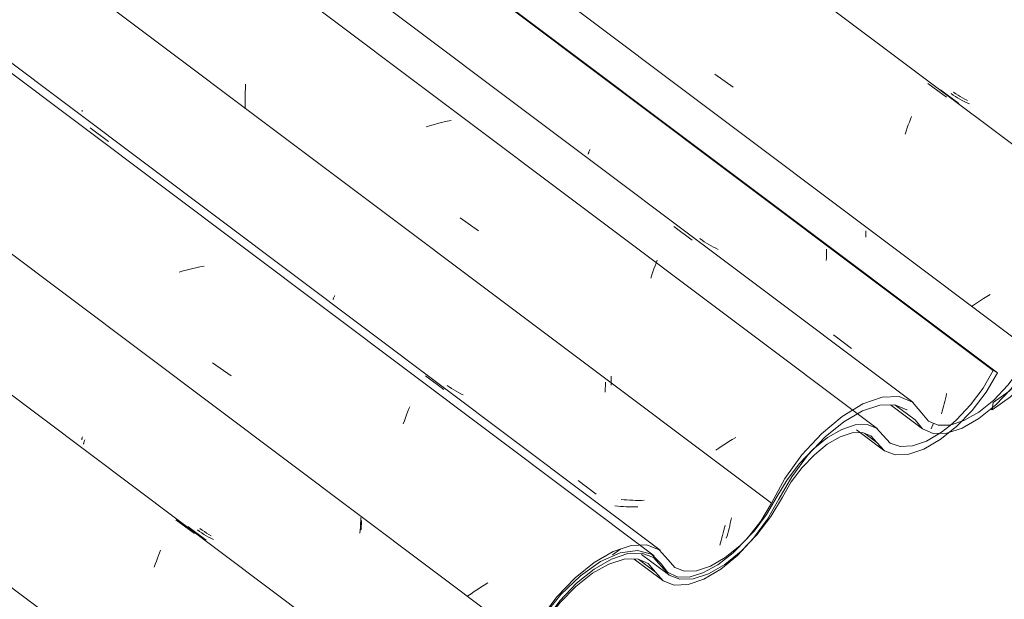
# Model space of a CAD drawing. Header units: metres. Extents: x 6.5 to 21.8, y 0.6 to 11.2.
# Tile 90 of 113: x 17.633 to 18.144, y 5.53 to 5.83. Entities that reach past the tile are written whole.
import ezdxf

# ---------------------------------------------------------------- set-up
doc = ezdxf.new("R2010")
doc.units = ezdxf.units.M
doc.layers.add('A-GLAZ-CWMG', color=7, linetype='Continuous', lineweight=5)
pattern_1 = [(35.687, (13.409, 6.161), (0.23241475, 0.22210937), [0.0118, -0.2028, 0.0118, -0.2028, -1.145]), (35.687, (13.409, 6.161), (0.23241475, 0.22210937), [-0.42922, 0.0118, -0.41741, 0.0118, -0.2028, -0.50075]), (35.687, (13.409, 6.161), (0.23241475, 0.22210937), [-1.073, 0.0118, -0.13127, 0.0118, -0.34588]), (137.177, (13.496, 6.251), (-0.1665248, 0.0439601), [0.00654, -0.11229, 0.00654, -0.74603]), (137.177, (13.496, 6.251), (-0.1665248, 0.0439601), [-0.12536, -0.11229, 0.00654, -0.23112, -0.39609]), (137.177, (13.496, 6.251), (-0.1665248, 0.0439601), [-0.47531, 0.00654, -0.11229, 0.00654, -0.27073]), (137.177, (13.496, 6.251), (-0.1665248, 0.0439601), [-0.60067, -0.07268, 0.00654, -0.19151]), (247.064, (13.525, 6.382), (-0.06588675, -0.26606898), [0.0123, -0.21134, 0.0123, -1.404]), (247.064, (13.525, 6.382), (-0.06588675, -0.26606898), [-0.23595, -0.21134, 0.0123, -0.43499, -0.74548]), (247.064, (13.525, 6.382), (-0.06588675, -0.26606898), [-0.89458, 0.0123, -0.21134, 0.0123, -0.50954]), (247.064, (13.525, 6.382), (-0.06588675, -0.26606898), [-1.131, -0.1368, 0.0123, -0.36044])]

# ---------------------------------------------------------------- blocks, each defined once
blk = doc.blocks.new('FP_90-ISO_02')
at = {"layer": 'A-GLAZ-CWMG'}
blk.add_line((17.83587, 5.48084), (13.32806, 8.8642), dxfattribs=at)
at = {"layer": 'A-GLAZ-CWMG', "color": 9, "true_color": 0xc0c0c0}
for p, q in [((17.71444, 5.57122), (17.72399, 5.56414)), ((17.70485, 5.55135), (17.7054, 5.55281)), ((17.7054, 5.55281), (17.70594, 5.55421)), ((17.70594, 5.55421), (17.70648, 5.55557)), ((17.70319, 5.54673), (17.70374, 5.54832)), ((17.70374, 5.54832), (17.7043, 5.54986)), ((17.7043, 5.54986), (17.70485, 5.55135))]:
    blk.add_line(p, q, dxfattribs=at)
blk = doc.blocks.new('FP_91-ISO_02')
at = {"layer": 'A-GLAZ-CWMG', "color": 9, "true_color": 0xc0c0c0}
for p, q in [((17.66654, 5.6105), (17.66655, 5.61064)), ((17.66655, 5.61064), (17.66659, 5.61082)), ((17.66659, 5.61082), (17.66665, 5.61104)), ((17.66665, 5.61104), (17.66673, 5.61129)), ((17.66673, 5.61129), (17.66683, 5.61158)), ((17.66683, 5.61158), (17.66696, 5.6119)), ((17.66696, 5.6119), (17.6671, 5.61226)), ((17.6671, 5.61226), (17.66726, 5.61265)), ((17.81046, 5.56598), (17.81052, 5.56763)), ((17.81052, 5.56763), (17.81055, 5.56929)), ((17.81055, 5.56929), (17.81056, 5.57094)), ((17.72668, 5.56523), (17.72556, 5.56604)), ((17.72782, 5.56445), (17.72668, 5.56523)), ((17.72898, 5.56371), (17.72782, 5.56445)), ((17.73017, 5.563), (17.72898, 5.56371)), ((17.73138, 5.56232), (17.73017, 5.563)), ((17.73261, 5.56168), (17.73138, 5.56232)), ((17.73386, 5.56107), (17.73261, 5.56168))]:
    blk.add_line(p, q, dxfattribs=at)
blk = doc.blocks.new('FP_92-ISO_02')
at = {"layer": 'A-GLAZ-CWMG'}
blk.add_line((17.96533, 5.55544), (13.32806, 9.03596), dxfattribs=at)
at = {"layer": 'A-GLAZ-CWMG', "color": 9, "true_color": 0xc0c0c0}
for p, q in [((17.66997, 5.7743), (17.67953, 5.76725)), ((17.71827, 5.7002), (17.71613, 5.69958)), ((17.72043, 5.70078), (17.71827, 5.7002)), ((17.72259, 5.70133), (17.72043, 5.70078)), ((17.72475, 5.70182), (17.72259, 5.70133)), ((17.72691, 5.70228), (17.72475, 5.70182)), ((17.72907, 5.70269), (17.72691, 5.70228)), ((17.73343, 5.65257), (17.74301, 5.64581)), ((17.84371, 5.64584), (17.85326, 5.63876)), ((17.8345, 5.62707), (17.83505, 5.62849)), ((17.83505, 5.62849), (17.83559, 5.62987)), ((17.83284, 5.62252), (17.8334, 5.62408)), ((17.8334, 5.62408), (17.83395, 5.6256)), ((17.83395, 5.6256), (17.8345, 5.62707)), ((17.83228, 5.62092), (17.83284, 5.62252)), ((17.87426, 5.53743), (17.87249, 5.53633)), ((17.87606, 5.53852), (17.87426, 5.53743)), ((17.8674, 5.53298), (17.86578, 5.53185)), ((17.86907, 5.5341), (17.8674, 5.53298)), ((17.87076, 5.53521), (17.86907, 5.5341)), ((17.87249, 5.53633), (17.87076, 5.53521))]:
    blk.add_line(p, q, dxfattribs=at)
blk = doc.blocks.new('FP_93-ISO_02')
at = {"layer": 'A-GLAZ-CWMG', "color": 9, "true_color": 0xc0c0c0}
for p, q in [((17.66583, 5.78309), (17.66586, 5.78325)), ((17.66583, 5.78295), (17.66583, 5.78309)), ((17.66584, 5.78285), (17.66583, 5.78295)), ((17.66589, 5.78279), (17.66584, 5.78285)), ((17.66586, 5.78325), (17.66591, 5.78346)), ((17.79596, 5.68535), (17.79598, 5.6855)), ((17.79598, 5.6855), (17.79602, 5.68569)), ((17.79602, 5.68569), (17.79608, 5.68591)), ((17.79608, 5.68591), (17.79617, 5.68617)), ((17.79617, 5.68617), (17.79627, 5.68646)), ((17.79627, 5.68646), (17.7964, 5.68679)), ((17.7964, 5.68679), (17.79655, 5.68716)), ((17.79655, 5.68716), (17.79672, 5.68756)), ((17.94001, 5.64258), (17.94004, 5.64412)), ((17.94004, 5.64412), (17.94006, 5.64566)), ((17.85609, 5.64007), (17.85497, 5.64087)), ((17.85724, 5.6393), (17.85609, 5.64007)), ((17.85841, 5.63856), (17.85724, 5.6393)), ((17.93995, 5.64104), (17.94001, 5.64258)), ((17.8596, 5.63786), (17.85841, 5.63856)), ((17.86081, 5.63719), (17.8596, 5.63786)), ((17.86205, 5.63656), (17.86081, 5.63719)), ((17.86331, 5.63595), (17.86205, 5.63656)), ((17.92298, 5.59162), (17.93226, 5.58459)), ((17.94672, 5.58166), (17.94526, 5.58183)), ((17.94819, 5.58152), (17.94672, 5.58166)), ((17.94966, 5.58142), (17.94819, 5.58152)), ((17.95115, 5.58135), (17.94966, 5.58142)), ((17.95265, 5.58131), (17.95115, 5.58135)), ((17.95415, 5.58131), (17.95265, 5.58131)), ((17.95566, 5.58133), (17.95415, 5.58131)), ((17.95717, 5.58139), (17.95566, 5.58133)), ((18.00109, 5.56678), (18.00142, 5.5681)), ((18.00142, 5.5681), (18.00175, 5.56945)), ((18.00175, 5.56945), (18.00206, 5.57081)), ((18.00206, 5.57081), (18.00237, 5.5722)), ((17.99968, 5.56171), (18.00004, 5.56294)), ((18.00004, 5.56294), (18.0004, 5.5642)), ((18.0004, 5.5642), (18.00075, 5.56547)), ((18.00075, 5.56547), (18.00109, 5.56678))]:
    blk.add_line(p, q, dxfattribs=at)
blk = doc.blocks.new('FP_94-ISO_02')
at = {"layer": 'A-GLAZ-CWMG'}
blk.add_line((18.0779, 5.61856), (13.32806, 9.18358), dxfattribs=at)
blk = doc.blocks.new('FP_95-ISO_02')
at = {"layer": 'A-GLAZ-CWMG', "color": 9, "true_color": 0xc0c0c0}
for p, q in [((18.05163, 5.71001), (18.05163, 5.71151)), ((18.05151, 5.70553), (18.05157, 5.70702)), ((18.05157, 5.70702), (18.05161, 5.70852)), ((18.05161, 5.70852), (18.05163, 5.71001)), ((18.11292, 5.63262), (18.11324, 5.63396)), ((18.11324, 5.63396), (18.11356, 5.63533)), ((18.11356, 5.63533), (18.11387, 5.63671)), ((18.11153, 5.62747), (18.11188, 5.62872)), ((18.11188, 5.62872), (18.11224, 5.63)), ((18.11224, 5.63), (18.11258, 5.6313)), ((18.11258, 5.6313), (18.11292, 5.63262)), ((18.11117, 5.62624), (18.11153, 5.62747))]:
    blk.add_line(p, q, dxfattribs=at)
blk = doc.blocks.new('FP_96-ISO_02')
at = {"layer": 'A-GLAZ-CWMG'}
blk.add_line((18.06711, 5.61788), (18.08106, 5.60741), dxfattribs=at)
blk = doc.blocks.new('FP_97-ISO_02')
at = {"layer": 'A-GLAZ-CWMG'}
blk.add_line((17.95572, 5.55328), (17.96964, 5.54283), dxfattribs=at)
blk = doc.blocks.new('Rectangular Mullion - Telha Fibrocimento - Ondulada-V79-ISO_02')
at = {"layer": 'A-GLAZ-CWMG', "true_color": 0xc0c0c0}
h = blk.add_hatch(dxfattribs=at)
h.set_pattern_fill('FP_6', color=9, style=0, pattern_type=2)
h.set_pattern_definition(pattern_1)
h.paths.add_polyline_path([(17.35534, 5.17675), (17.36616, 5.18469), (17.37559, 5.19412), (17.38279, 5.20322), (17.39606, 5.22436), (17.40503, 5.23478), (17.41394, 5.2426), (17.42039, 5.24706), (17.42992, 5.25097), (17.43634, 5.2519), (17.44235, 5.25097), (17.44246, 5.25114), (17.44155, 5.25129), (17.44417, 5.2549), (17.44285, 5.25503), (17.4369, 5.25389), (17.43792, 5.2562), (17.42899, 5.25445), (17.41941, 5.24979), (17.40853, 5.24153), (17.40038, 5.23344), (17.39258, 5.22362), (17.37847, 5.20151), (17.37013, 5.19191), (17.36358, 5.18588), (17.35586, 5.18048)])
h.paths.add_polyline_path([(17.50209, 5.27198), (17.50085, 5.27316), (17.5023, 5.27254)])
h.paths.add_polyline_path([(17.45806, 5.24113), (17.4629, 5.24195), (17.4638, 5.2442), (17.46705, 5.24515), (17.46641, 5.2426), (17.4757, 5.24692), (17.48643, 5.25487), (17.49557, 5.264), (17.50302, 5.27345), (17.5169, 5.2954), (17.52341, 5.30358), (17.53306, 5.31288), (17.5402, 5.31829), (17.54909, 5.32296), (17.55567, 5.32506), (17.56339, 5.32487), (17.56878, 5.32219), (17.57597, 5.31379), (17.5817, 5.31157), (17.58932, 5.31204), (17.59892, 5.3158), (17.60804, 5.32173), (17.61655, 5.32923), (17.61638, 5.32923), (17.61572, 5.33193), (17.61058, 5.32708), (17.60308, 5.32152), (17.59653, 5.31793), (17.58888, 5.31581), (17.58406, 5.3158), (17.58454, 5.31466), (17.57896, 5.31682), (17.57956, 5.31762), (17.57756, 5.31841), (17.57091, 5.32596), (17.56495, 5.32824), (17.56236, 5.32963), (17.55233, 5.32776), (17.54289, 5.32338), (17.54013, 5.32144), (17.54008, 5.3199), (17.53306, 5.31647), (17.53064, 5.31397), (17.531, 5.31258), (17.52239, 5.30612), (17.52137, 5.30486), (17.52239, 5.30358), (17.51377, 5.2954), (17.50625, 5.28311), (17.5084, 5.28263), (17.50593, 5.2826), (17.49997, 5.27316), (17.49246, 5.264), (17.48419, 5.25621), (17.47525, 5.25007), (17.46619, 5.24636), (17.46018, 5.24537), (17.45414, 5.2467), (17.44655, 5.25296), (17.44904, 5.25008), (17.44655, 5.24679), (17.45055, 5.24331), (17.45252, 5.246), (17.45324, 5.24537), (17.45182, 5.2425), (17.45615, 5.24155), (17.45806, 5.24402), (17.4595, 5.24401), (17.45826, 5.24153)])
h.paths.add_polyline_path([(17.51485, 5.2936), (17.51377, 5.2954), (17.52031, 5.30082), (17.51514, 5.29397)])
h.paths.add_polyline_path([(17.52261, 5.30382), (17.52292, 5.30678), (17.52821, 5.30966), (17.52282, 5.30403)])
h.paths.add_polyline_path([(17.53157, 5.31303), (17.53306, 5.31647), (17.53679, 5.31725), (17.53244, 5.31374)])
h.paths.add_polyline_path([(17.61615, 5.33236), (17.62178, 5.33593), (17.61971, 5.33598)])
h.paths.add_polyline_path([(17.62316, 5.3368), (17.62428, 5.33794), (17.62387, 5.33851), (17.62351, 5.33764)])
h.paths.add_polyline_path([(17.62072, 5.33728), (17.62449, 5.34162), (17.63141, 5.35146), (17.63338, 5.35481), (17.63608, 5.3565), (17.64278, 5.36815), (17.65301, 5.38124), (17.66189, 5.39011), (17.67168, 5.39756), (17.68047, 5.40233), (17.68943, 5.4049), (17.6965, 5.40487), (17.70228, 5.40247), (17.71035, 5.39256), (17.7159, 5.39023), (17.71914, 5.3903), (17.72217, 5.39256), (17.72463, 5.39459), (17.71837, 5.39446), (17.71281, 5.39723), (17.70515, 5.40655), (17.69822, 5.40934), (17.68876, 5.40876), (17.67761, 5.40445), (17.66683, 5.39757), (17.65791, 5.39011), (17.64649, 5.37728), (17.63903, 5.36688), (17.62646, 5.34472), (17.62167, 5.33852)])
h.paths.add_polyline_path([(17.72289, 5.39037), (17.73237, 5.39383), (17.7417, 5.3997), (17.74652, 5.40358), (17.74725, 5.4065), (17.75531, 5.41239), (17.75763, 5.41521), (17.76402, 5.4239), (17.77707, 5.44588), (17.78528, 5.45631), (17.79357, 5.46467), (17.80181, 5.47124), (17.81142, 5.47659), (17.81469, 5.47775), (17.82076, 5.48053), (17.82878, 5.48148), (17.82793, 5.47966), (17.8352, 5.48067), (17.83259, 5.47705), (17.83326, 5.47654), (17.83315, 5.47639), (17.8406, 5.46773), (17.84723, 5.46556), (17.85314, 5.46575), (17.862, 5.46891), (17.86966, 5.47334), (17.87986, 5.48197), (17.88771, 5.49057), (17.88597, 5.489), (17.88349, 5.48633), (17.87522, 5.47863), (17.86421, 5.47143), (17.85722, 5.46826), (17.85813, 5.47104), (17.85476, 5.46977), (17.85393, 5.46771), (17.84917, 5.46706), (17.85056, 5.46983), (17.84857, 5.46977), (17.84718, 5.46731), (17.8424, 5.46836), (17.84446, 5.47141), (17.84355, 5.47177), (17.84158, 5.46907), (17.83758, 5.47314), (17.84007, 5.47584), (17.83467, 5.48142), (17.82895, 5.48365), (17.82067, 5.48332), (17.81141, 5.4802), (17.80144, 5.47441), (17.79141, 5.46629), (17.77971, 5.45339), (17.77204, 5.44263), (17.76006, 5.42245), (17.75318, 5.41373), (17.74564, 5.40624), (17.73946, 5.4013), (17.72881, 5.39472), (17.72794, 5.39408), (17.72786, 5.39564), (17.72458, 5.39446), (17.7231, 5.39088)])
h.paths.add_polyline_path([(17.89312, 5.49774), (17.89312, 5.49839), (17.89122, 5.4988)])
h.paths.add_polyline_path([(17.91395, 5.53254), (17.91395, 5.5299), (17.91924, 5.53542)])
h.paths.add_polyline_path([(17.92409, 5.54223), (17.9226, 5.53879), (17.92782, 5.54301), (17.92574, 5.54258)])
h.paths.add_polyline_path([(17.89169, 5.50001), (17.89728, 5.50837), (17.89956, 5.50877), (17.89728, 5.50887), (17.90551, 5.52204), (17.91342, 5.52934), (17.91254, 5.53079), (17.91466, 5.53323), (17.92203, 5.53834), (17.92163, 5.53988), (17.92487, 5.54278), (17.93111, 5.54566), (17.93123, 5.54725), (17.93538, 5.54995), (17.9454, 5.55419), (17.95418, 5.55526), (17.9576, 5.55338), (17.96194, 5.55172), (17.96922, 5.54404), (17.97042, 5.54314), (17.96999, 5.54258), (17.97557, 5.54042), (17.97505, 5.54166), (17.98122, 5.54182), (17.98799, 5.54393), (17.9956, 5.54816), (18.0041, 5.55499), (18.00678, 5.55772), (18.00741, 5.55499), (18.01749, 5.56599), (18.02341, 5.57403), (18.0358, 5.59415), (18.04167, 5.60117), (18.04784, 5.607), (18.05442, 5.61175), (18.06054, 5.61482), (18.06483, 5.61625), (18.07078, 5.61625), (18.07463, 5.61476), (18.08164, 5.607), (18.08777, 5.60498), (18.09419, 5.60527), (18.10344, 5.60871), (18.11115, 5.61331), (18.11519, 5.61655), (18.11413, 5.61664), (18.11552, 5.62022), (18.1094, 5.6156), (18.10138, 5.61136), (18.09618, 5.60954), (18.08877, 5.60954), (18.08463, 5.61101), (18.07634, 5.61928), (18.07178, 5.62065), (18.0658, 5.62021), (18.05863, 5.61759), (18.05085, 5.61281), (18.04404, 5.607), (18.0395, 5.60157), (18.03214, 5.59108), (18.02697, 5.58202), (18.02396, 5.5798), (18.01973, 5.57293), (18.01175, 5.56305), (18.00675, 5.55785), (17.99878, 5.55151), (17.99043, 5.54694), (17.9843, 5.54489), (17.97741, 5.54489), (17.973, 5.54657), (17.96494, 5.55572), (17.95751, 5.5582), (17.95025, 5.55791), (17.94109, 5.55484), (17.93123, 5.54914), (17.9213, 5.54113), (17.91187, 5.53129), (17.90289, 5.51916), (17.8935, 5.50311)])
h.paths.add_polyline_path([(17.90588, 5.51936), (17.91134, 5.52658), (17.9048, 5.52116), (17.90541, 5.52016)])
h.paths.add_polyline_path([(18.00718, 5.55812), (18.01074, 5.56175), (18.01281, 5.56169), (18.00868, 5.55907)])
h.paths.add_polyline_path([(18.01419, 5.56256), (18.0149, 5.56427), (18.01509, 5.5634), (18.01473, 5.5629)])
h.paths.add_polyline_path([(18.11897, 5.61958), (18.12919, 5.63074), (18.13551, 5.63947), (18.14025, 5.64742), (18.13792, 5.64848), (18.13049, 5.63647), (18.12357, 5.62793), (18.11695, 5.62139), (18.11569, 5.62036), (18.11893, 5.62139), (18.11896, 5.62035)])
at = {"layer": 'A-GLAZ-CWMG'}
for p, q in [((18.14025, 5.64742), (13.35635, 9.23801)), ((18.13804, 5.64869), (13.35635, 9.23762)), ((17.89657, 5.50837), (13.32806, 8.93728)), ((17.76652, 5.4331), (13.32806, 8.76441)), ((18.14025, 5.64742), (18.13804, 5.64869)), ((18.07767, 5.61129), (18.07139, 5.61601))]:
    blk.add_line(p, q, dxfattribs=at)
for points in [[(18.07767, 5.61129, 0), (18.08164, 5.607, 0), (18.08725, 5.60496, 0), (18.09419, 5.60527, 0), (18.10209, 5.60793, 0), (18.1105, 5.61279, 0), (18.11897, 5.61958, 0), (18.12704, 5.62793, 0), (18.13427, 5.63739, 0), (18.14025, 5.64742, 0)], [(18.13804, 5.64869, 0), (18.13273, 5.63947, 0), (18.12622, 5.63074, 0), (18.11889, 5.62298, 0), (18.11571, 5.62016, 0)], [(18.08099, 5.61493, 0), (18.07755, 5.61881, 0), (18.07264, 5.62069, 0), (18.06653, 5.62045, 0), (18.05956, 5.61813, 0), (18.05212, 5.61383, 0), (18.04464, 5.60781, 0), (18.03752, 5.60041, 0), (18.03116, 5.59203, 0), (18.02593, 5.58314, 0)], [(18.11569, 5.62015, 0), (18.11115, 5.61664, 0), (18.10344, 5.61208, 0), (18.09618, 5.60954, 0), (18.08979, 5.60918, 0), (18.08463, 5.61101, 0), (18.08099, 5.61493, 0)], [(18.02873, 5.58304, 0), (18.03337, 5.59094, 0), (18.03902, 5.59841, 0), (18.04535, 5.605, 0), (18.05201, 5.61036, 0), (18.05863, 5.61418, 0), (18.06483, 5.61625, 0), (18.07026, 5.61645, 0), (18.07463, 5.61476, 0), (18.07767, 5.61129, 0)], [(17.96609, 5.54701, 0), (17.96999, 5.54258, 0), (17.97557, 5.54042, 0), (17.98251, 5.54067, 0), (17.99043, 5.5433, 0), (17.99889, 5.54816, 0), (18.00741, 5.55499, 0), (18.01552, 5.5634, 0), (18.02276, 5.57293, 0), (18.02873, 5.58304, 0)], [(18.02593, 5.58314, 0), (18.02057, 5.57403, 0), (18.01405, 5.56544, 0), (18.00675, 5.55785, 0), (17.99907, 5.55168, 0), (17.99145, 5.54728, 0), (17.9843, 5.54489, 0), (17.97804, 5.54465, 0), (17.973, 5.54657, 0), (17.96947, 5.55055, 0)], [(17.96947, 5.55055, 0), (17.96494, 5.55572, 0), (17.95844, 5.55823, 0), (17.95034, 5.55793, 0), (17.94109, 5.55484, 0), (17.93123, 5.54914, 0), (17.9213, 5.54113, 0), (17.91187, 5.53129, 0), (17.90347, 5.52016, 0), (17.89657, 5.50837, 0)], [(17.89943, 5.50839, 0), (17.90574, 5.51916, 0), (17.91342, 5.52934, 0), (17.92203, 5.53834, 0), (17.93111, 5.54566, 0), (17.94012, 5.55088, 0), (17.94857, 5.55372, 0), (17.95598, 5.554, 0), (17.96194, 5.55172, 0), (17.96609, 5.54701, 0)]]:
    blk.add_polyline3d(points, dxfattribs=at)
for name in ['FP_92-ISO_02', 'FP_94-ISO_02', 'FP_95-ISO_02', 'FP_90-ISO_02', 'FP_93-ISO_02', 'FP_91-ISO_02', 'FP_96-ISO_02', 'FP_97-ISO_02']:
    blk.add_blockref(name, (0, 0), dxfattribs=at)
blk = doc.blocks.new('FP_100-ISO_02')
at = {"layer": 'A-GLAZ-CWMG'}
blk.add_line((18.08479, 5.63077), (18.10136, 5.61833), dxfattribs=at)
blk = doc.blocks.new('FP_101-ISO_02')
at = {"layer": 'A-GLAZ-CWMG'}
blk.add_line((17.95184, 5.55092), (17.9667, 5.53977), dxfattribs=at)
blk = doc.blocks.new('FP_103-ISO_02')
at = {"layer": 'A-GLAZ-CWMG'}
blk.add_line((17.83796, 5.47925), (13.32806, 8.86418), dxfattribs=at)
at = {"layer": 'A-GLAZ-CWMG', "color": 9, "true_color": 0xc0c0c0}
blk.add_line((17.72067, 5.56776), (17.73017, 5.56066), dxfattribs=at)
blk = doc.blocks.new('FP_104-ISO_02')
at = {"layer": 'A-GLAZ-CWMG', "color": 9, "true_color": 0xc0c0c0}
for p, q in [((17.66564, 5.61311), (17.66569, 5.61334)), ((17.66569, 5.61334), (17.66578, 5.61361)), ((17.66578, 5.61361), (17.6659, 5.61392)), ((17.6659, 5.61392), (17.66604, 5.61428)), ((17.66561, 5.61293), (17.66564, 5.61311)), ((17.66561, 5.6128), (17.66561, 5.61293)), ((17.66564, 5.61271), (17.66561, 5.6128)), ((17.81023, 5.57085), (17.81029, 5.57252)), ((17.8099, 5.5659), (17.81003, 5.56754)), ((17.81003, 5.56754), (17.81014, 5.5692)), ((17.81014, 5.5692), (17.81023, 5.57085)), ((17.72802, 5.56591), (17.7269, 5.56672)), ((17.72916, 5.56513), (17.72802, 5.56591)), ((17.73033, 5.56438), (17.72916, 5.56513)), ((17.73152, 5.56366), (17.73033, 5.56438)), ((17.73273, 5.56298), (17.73152, 5.56366)), ((17.80975, 5.56426), (17.8099, 5.5659))]:
    blk.add_line(p, q, dxfattribs=at)
blk = doc.blocks.new('FP_105-ISO_02')
at = {"layer": 'A-GLAZ-CWMG'}
blk.add_line((17.96234, 5.55254), (13.32806, 9.03083), dxfattribs=at)
blk = doc.blocks.new('FP_106-ISO_02')
at = {"layer": 'A-GLAZ-CWMG', "color": 9, "true_color": 0xc0c0c0}
for p, q in [((17.93685, 5.63731), (17.93693, 5.63903)), ((17.93693, 5.63903), (17.93699, 5.64077)), ((17.93699, 5.64077), (17.93701, 5.6425)), ((17.94342, 5.57837), (17.94197, 5.57855)), ((17.94488, 5.57822), (17.94342, 5.57837)), ((17.94636, 5.5781), (17.94488, 5.57822)), ((17.94784, 5.57801), (17.94636, 5.5781)), ((17.94933, 5.57795), (17.94784, 5.57801)), ((17.95083, 5.57793), (17.94933, 5.57795)), ((17.95234, 5.57794), (17.95083, 5.57793)), ((17.95385, 5.57798), (17.95234, 5.57794)), ((17.99878, 5.56717), (17.99909, 5.56854)), ((17.99744, 5.56188), (17.99778, 5.56317)), ((17.99778, 5.56317), (17.99812, 5.56448)), ((17.99812, 5.56448), (17.99846, 5.56581)), ((17.99846, 5.56581), (17.99878, 5.56717)), ((17.99636, 5.55816), (17.99672, 5.55937)), ((17.99672, 5.55937), (17.99708, 5.56061)), ((17.99708, 5.56061), (17.99744, 5.56188))]:
    blk.add_line(p, q, dxfattribs=at)
blk = doc.blocks.new('FP_107-ISO_02')
at = {"layer": 'A-GLAZ-CWMG'}
blk.add_line((18.09635, 5.6322), (13.34683, 9.19697), dxfattribs=at)
at = {"layer": 'A-GLAZ-CWMG', "color": 9, "true_color": 0xc0c0c0}
for p, q in [((17.75046, 5.79487), (17.75057, 5.79699)), ((17.75034, 5.79061), (17.75039, 5.79274)), ((17.75039, 5.79274), (17.75046, 5.79487)), ((17.75033, 5.78848), (17.75034, 5.79061)), ((17.75034, 5.78635), (17.75033, 5.78848)), ((17.75039, 5.78422), (17.75034, 5.78635)), ((17.85063, 5.77673), (17.84848, 5.77615)), ((17.85279, 5.77727), (17.85063, 5.77673)), ((17.85495, 5.77777), (17.85279, 5.77727)), ((17.8571, 5.77823), (17.85495, 5.77777)), ((17.84633, 5.77553), (17.84418, 5.77487)), ((17.84848, 5.77615), (17.84633, 5.77553)), ((17.8617, 5.72771), (17.87129, 5.72097)), ((17.97245, 5.72319), (17.98202, 5.71612)), ((17.96328, 5.7043), (17.96382, 5.70573)), ((17.96163, 5.69976), (17.96218, 5.70132)), ((17.96218, 5.70132), (17.96273, 5.70283)), ((17.96273, 5.70283), (17.96328, 5.7043)), ((17.96052, 5.69652), (17.96108, 5.69816)), ((17.96108, 5.69816), (17.96163, 5.69976)), ((18.00455, 5.61397), (18.00275, 5.61288)), ((17.99587, 5.60842), (17.99423, 5.60729)), ((17.99754, 5.60954), (17.99587, 5.60842)), ((17.99924, 5.61066), (17.99754, 5.60954)), ((18.00098, 5.61177), (17.99924, 5.61066)), ((18.00275, 5.61288), (18.00098, 5.61177))]:
    blk.add_line(p, q, dxfattribs=at)
blk = doc.blocks.new('FP_108-ISO_02')
at = {"layer": 'A-GLAZ-CWMG', "color": 9, "true_color": 0xc0c0c0}
for p, q in [((17.92819, 5.76106), (17.92827, 5.76131)), ((17.92827, 5.76131), (17.92837, 5.76159)), ((17.92837, 5.76159), (17.92849, 5.76192)), ((17.92849, 5.76192), (17.92864, 5.76227)), ((17.92864, 5.76227), (17.9288, 5.76267)), ((17.9288, 5.76267), (17.92898, 5.7631)), ((17.9281, 5.76066), (17.92813, 5.76084)), ((17.92813, 5.76084), (17.92819, 5.76106)), ((18.07206, 5.71933), (18.07206, 5.72103)), ((17.98708, 5.71612), (17.98596, 5.71693)), ((17.98822, 5.71534), (17.98708, 5.71612)), ((17.98938, 5.71459), (17.98822, 5.71534)), ((18.07203, 5.71763), (18.07206, 5.71933)), ((17.99057, 5.71388), (17.98938, 5.71459)), ((17.99178, 5.71321), (17.99057, 5.71388)), ((17.99301, 5.71257), (17.99178, 5.71321)), ((17.99426, 5.71196), (17.99301, 5.71257)), ((17.99554, 5.71139), (17.99426, 5.71196)), ((18.05524, 5.66708), (18.06452, 5.66005))]:
    blk.add_line(p, q, dxfattribs=at)
blk = doc.blocks.new('FP_109-ISO_02')
at = {"layer": 'A-GLAZ-CWMG'}
blk.add_line((18.2269, 5.7066), (11.83819, 10.50168), dxfattribs=at)
at = {"layer": 'A-GLAZ-CWMG', "color": 9, "true_color": 0xc0c0c0}
for p, q in [((17.99372, 5.80221), (18.00329, 5.79545)), ((18.10419, 5.79724), (18.11374, 5.79017)), ((18.09399, 5.77583), (18.09455, 5.77734)), ((18.09455, 5.77734), (18.0951, 5.77881)), ((18.0951, 5.77881), (18.09565, 5.78024)), ((18.09231, 5.77103), (18.09287, 5.77267)), ((18.09287, 5.77267), (18.09343, 5.77427)), ((18.09343, 5.77427), (18.09399, 5.77583)), ((18.13144, 5.68493), (18.12986, 5.68387)), ((18.13305, 5.68598), (18.13144, 5.68493)), ((18.1347, 5.68703), (18.13305, 5.68598)), ((18.13637, 5.68807), (18.1347, 5.68703)), ((18.1283, 5.68281), (18.12679, 5.68175)), ((18.12986, 5.68387), (18.1283, 5.68281))]:
    blk.add_line(p, q, dxfattribs=at)
blk = doc.blocks.new('FP_110-ISO_02')
at = {"layer": 'A-GLAZ-CWMG', "color": 9, "true_color": 0xc0c0c0}
for p, q in [((18.11725, 5.79135), (18.11613, 5.79216)), ((18.1184, 5.79059), (18.11725, 5.79135)), ((18.11957, 5.78985), (18.1184, 5.79059)), ((18.12077, 5.78915), (18.11957, 5.78985)), ((18.12198, 5.78849), (18.12077, 5.78915)), ((18.12322, 5.78786), (18.12198, 5.78849)), ((18.12448, 5.78726), (18.12322, 5.78786)), ((18.12576, 5.7867), (18.12448, 5.78726))]:
    blk.add_line(p, q, dxfattribs=at)
blk = doc.blocks.new('Rectangular Mullion - Telha Fibrocimento - Ondulada-V99-ISO_02')
at = {"layer": 'A-GLAZ-CWMG', "true_color": 0xc0c0c0}
h = blk.add_hatch(dxfattribs=at)
h.set_pattern_fill('FP_6', color=9, style=0, pattern_type=2)
h.set_pattern_definition(pattern_1)
h.paths.add_polyline_path([(17.74637, 5.40252), (17.75735, 5.4106), (17.76662, 5.41988), (17.77382, 5.42898), (17.7871, 5.45013), (17.79606, 5.46054), (17.80497, 5.46836), (17.81142, 5.47282), (17.82095, 5.47673), (17.82737, 5.47766), (17.83338, 5.47673), (17.83349, 5.4769), (17.83258, 5.47706), (17.8352, 5.48067), (17.83388, 5.48079), (17.82793, 5.47966), (17.82895, 5.48196), (17.82002, 5.48021), (17.81044, 5.47555), (17.80002, 5.46773), (17.79141, 5.4592), (17.78361, 5.44938), (17.7695, 5.42727), (17.76116, 5.41768), (17.75277, 5.41036), (17.74689, 5.40624)])
h.paths.add_polyline_path([(17.89312, 5.49774), (17.89188, 5.49892), (17.89333, 5.4983)])
h.paths.add_polyline_path([(17.84909, 5.4669), (17.85393, 5.46771), (17.85483, 5.46996), (17.85813, 5.47104), (17.85722, 5.46826), (17.86673, 5.47268), (17.87737, 5.48054), (17.8866, 5.48976), (17.89405, 5.49921), (17.90793, 5.52116), (17.91444, 5.52934), (17.92409, 5.53864), (17.93273, 5.54489), (17.94012, 5.54872), (17.9467, 5.55082), (17.95442, 5.55063), (17.95981, 5.54795), (17.9675, 5.53936), (17.97273, 5.53734), (17.98035, 5.5378), (17.98995, 5.54156), (17.99907, 5.54749), (18.00758, 5.55499), (18.00741, 5.55499), (18.00675, 5.55769), (18.00161, 5.55284), (17.99411, 5.54728), (17.98756, 5.5437), (17.97991, 5.54157), (17.97509, 5.54156), (17.97557, 5.54042), (17.96999, 5.54258), (17.97059, 5.54338), (17.96859, 5.54417), (17.96194, 5.55172), (17.95598, 5.554), (17.95339, 5.55539), (17.94336, 5.55352), (17.93392, 5.54914), (17.93115, 5.54701), (17.93111, 5.54566), (17.92351, 5.54168), (17.92172, 5.53955), (17.92203, 5.53834), (17.91342, 5.53188), (17.9124, 5.53062), (17.91342, 5.52934), (17.9048, 5.52116), (17.89728, 5.50887), (17.89943, 5.50839), (17.89696, 5.50837), (17.891, 5.49892), (17.88349, 5.48976), (17.87522, 5.48197), (17.86628, 5.47584), (17.85722, 5.47213), (17.85121, 5.47113), (17.84517, 5.47247), (17.83758, 5.47872), (17.84007, 5.47584), (17.83758, 5.47256), (17.84158, 5.46907), (17.84355, 5.47177), (17.84427, 5.47113), (17.8424, 5.46836), (17.84723, 5.4674), (17.84909, 5.46978), (17.85053, 5.46977), (17.84982, 5.46836)])
h.paths.add_polyline_path([(17.90588, 5.51936), (17.9048, 5.52116), (17.91134, 5.52658), (17.90617, 5.51973)])
h.paths.add_polyline_path([(17.91364, 5.52958), (17.91395, 5.53254), (17.91924, 5.53542), (17.91385, 5.5298)])
h.paths.add_polyline_path([(17.9226, 5.53879), (17.92409, 5.54223), (17.92727, 5.54256), (17.92347, 5.5395)])
h.paths.add_polyline_path([(18.00718, 5.55812), (18.01281, 5.56169), (18.01074, 5.56175)])
h.paths.add_polyline_path([(18.01419, 5.56256), (18.01531, 5.5637), (18.0149, 5.56427), (18.01454, 5.5634)])
h.paths.add_polyline_path([(18.01175, 5.56305), (18.01552, 5.56738), (18.02244, 5.57722), (18.02441, 5.58057), (18.02711, 5.58226), (18.03355, 5.59356), (18.04404, 5.607), (18.05292, 5.61588), (18.06271, 5.62332), (18.0715, 5.62809), (18.08046, 5.63066), (18.08777, 5.63053), (18.09331, 5.62823), (18.10138, 5.61832), (18.10693, 5.61599), (18.11017, 5.61606), (18.1132, 5.61832), (18.11566, 5.62035), (18.1094, 5.62022), (18.10384, 5.62299), (18.09623, 5.63228), (18.08925, 5.6351), (18.07979, 5.63452), (18.06864, 5.63021), (18.05956, 5.62475), (18.04894, 5.61588), (18.03752, 5.60304), (18.03006, 5.59265), (18.01749, 5.57048), (18.0127, 5.56428)])
h.paths.add_polyline_path([(18.11392, 5.61614), (18.12339, 5.61958), (18.13273, 5.62546), (18.13755, 5.62934), (18.13828, 5.63226), (18.14634, 5.63815), (18.14867, 5.64098), (18.15505, 5.64966), (18.1681, 5.67164), (18.17631, 5.68207), (18.1846, 5.69043), (18.19284, 5.697), (18.20245, 5.70235), (18.20803, 5.70458), (18.21179, 5.70629), (18.21981, 5.70724), (18.21896, 5.70542), (18.22623, 5.70643), (18.22362, 5.70281), (18.22429, 5.7023), (18.22418, 5.70215), (18.23163, 5.69349), (18.23721, 5.69129), (18.24417, 5.69151), (18.25303, 5.69467), (18.26069, 5.6991), (18.27089, 5.70773), (18.27874, 5.71633), (18.277, 5.71476), (18.27452, 5.71209), (18.26625, 5.70439), (18.25524, 5.69719), (18.24829, 5.69412), (18.24916, 5.69681), (18.24579, 5.69553), (18.24496, 5.69347), (18.2402, 5.69282), (18.24159, 5.69559), (18.2396, 5.69553), (18.23821, 5.69307), (18.23343, 5.69412), (18.23549, 5.69717), (18.23458, 5.69753), (18.23261, 5.69483), (18.22861, 5.6989), (18.2311, 5.7016), (18.2257, 5.70719), (18.21998, 5.70941), (18.2117, 5.70908), (18.20215, 5.7058), (18.19247, 5.70018), (18.18244, 5.69205), (18.17074, 5.67915), (18.16307, 5.66839), (18.15109, 5.64821), (18.14421, 5.63949), (18.13667, 5.63201), (18.13049, 5.62706), (18.11984, 5.62048), (18.11897, 5.61984), (18.11886, 5.62139), (18.11561, 5.62022), (18.11413, 5.61664)])
h.paths.add_polyline_path([(18.28415, 5.7235), (18.28415, 5.72415), (18.28225, 5.72456)])
h.paths.add_polyline_path([(18.30498, 5.7583), (18.30498, 5.75566), (18.31027, 5.76118)])
h.paths.add_polyline_path([(18.31512, 5.768), (18.31363, 5.76455), (18.31885, 5.76877)])
h.paths.add_polyline_path([(18.28272, 5.72577), (18.28831, 5.73413), (18.29059, 5.73453), (18.28831, 5.73463), (18.29676, 5.74801), (18.30445, 5.7551), (18.30357, 5.75655), (18.30569, 5.75899), (18.31306, 5.7641), (18.31266, 5.76564), (18.3159, 5.76854), (18.32214, 5.77142), (18.32226, 5.77301), (18.32641, 5.77571), (18.33644, 5.77996), (18.34521, 5.78102), (18.34863, 5.77914), (18.35297, 5.77748), (18.36025, 5.7698), (18.36145, 5.7689), (18.36102, 5.76834), (18.3666, 5.76618), (18.36608, 5.76743), (18.37225, 5.76758), (18.37902, 5.76969), (18.38843, 5.77532), (18.39513, 5.78075), (18.39781, 5.78348), (18.39844, 5.78075), (18.40852, 5.79175), (18.41444, 5.7998), (18.42683, 5.81991), (18.4327, 5.82693), (18.43887, 5.83276), (18.44545, 5.83751), (18.45157, 5.84058), (18.45586, 5.84201), (18.46181, 5.84201), (18.46566, 5.84052), (18.47267, 5.83276), (18.47828, 5.83072), (18.48522, 5.83104), (18.49447, 5.83447), (18.50218, 5.83908), (18.50622, 5.84231), (18.50516, 5.8424), (18.50655, 5.84598), (18.50043, 5.84136), (18.49241, 5.83712), (18.48721, 5.8353), (18.4798, 5.8353), (18.47566, 5.83677), (18.46737, 5.84504), (18.46281, 5.84642), (18.45683, 5.84597), (18.44966, 5.84335), (18.44097, 5.83784), (18.43475, 5.83242), (18.43053, 5.82733), (18.42317, 5.81684), (18.418, 5.80778), (18.41499, 5.80556), (18.41076, 5.79869), (18.40278, 5.78881), (18.39778, 5.78361), (18.38843, 5.77648), (18.38146, 5.7727), (18.37533, 5.77065), (18.36844, 5.77065), (18.36403, 5.77233), (18.35597, 5.78148), (18.34854, 5.78396), (18.34128, 5.78367), (18.33212, 5.78061), (18.32226, 5.7749), (18.31233, 5.7669), (18.3029, 5.75705), (18.29392, 5.74493), (18.28453, 5.72887)])
h.paths.add_polyline_path([(18.29691, 5.74512), (18.30237, 5.75235), (18.29583, 5.74692), (18.29644, 5.74592)])
h.paths.add_polyline_path([(18.39821, 5.78388), (18.40177, 5.78751), (18.40384, 5.78745), (18.39971, 5.78483)])
h.paths.add_polyline_path([(18.40522, 5.78832), (18.40593, 5.79003), (18.40612, 5.78917), (18.40576, 5.78866)])
h.paths.add_polyline_path([(18.51, 5.84534), (18.52022, 5.8565), (18.52654, 5.86523), (18.53128, 5.87319), (18.52907, 5.87445), (18.52152, 5.86223), (18.5146, 5.85369), (18.5087, 5.84774), (18.50672, 5.84612), (18.50996, 5.84717), (18.50999, 5.84611)])
at = {"layer": 'A-GLAZ-CWMG'}
for p, q in [((18.15755, 5.65886), (11.84899, 10.39379)), ((18.02306, 5.5798), (13.32806, 9.10365)), ((18.09758, 5.62299), (18.08705, 5.63089)), ((17.96303, 5.54417), (17.95441, 5.55064))]:
    blk.add_line(p, q, dxfattribs=at)
for points in [[(18.09758, 5.62299, 0), (18.10138, 5.61832, 0), (18.10693, 5.61599, 0), (18.11392, 5.61614, 0), (18.12193, 5.61874, 0), (18.13049, 5.62366, 0), (18.13913, 5.63061, 0), (18.14732, 5.63918, 0), (18.15459, 5.64888, 0), (18.16053, 5.65914, 0)], [(18.15755, 5.65886, 0), (18.15219, 5.64966, 0), (18.14564, 5.64098, 0), (18.13828, 5.6333, 0), (18.13054, 5.62709, 0), (18.12285, 5.62268, 0), (18.11569, 5.62036, 0)], [(18.10098, 5.62647, 0), (18.09623, 5.63228, 0), (18.08925, 5.6351, 0), (18.08046, 5.63475, 0), (18.07039, 5.63126, 0), (18.05967, 5.62484, 0), (18.04894, 5.61588, 0), (18.03886, 5.60492, 0), (18.03006, 5.59265, 0), (18.02306, 5.5798, 0)], [(18.02697, 5.58202, 0), (18.03355, 5.59356, 0), (18.04167, 5.6045, 0), (18.05085, 5.61419, 0), (18.06054, 5.62206, 0), (18.07017, 5.62765, 0), (18.07919, 5.63063, 0), (18.08705, 5.63083, 0), (18.09331, 5.62823, 0), (18.09334, 5.6282, 0)], [(18.11566, 5.62035, 0), (18.1094, 5.62022, 0), (18.10441, 5.6223, 0), (18.10098, 5.62647, 0)], [(17.96303, 5.54417, 0), (17.967, 5.53955, 0), (17.97273, 5.53734, 0), (17.97991, 5.53765, 0), (17.98809, 5.54047, 0), (17.99682, 5.54563, 0), (18.00556, 5.55284, 0), (18.01381, 5.56166, 0), (18.02109, 5.57158, 0), (18.02697, 5.58202, 0)], [(18.02306, 5.5798, 0), (18.01749, 5.57048, 0), (18.01074, 5.56175, 0), (18.00321, 5.55409, 0), (17.99533, 5.54795, 0), (17.98756, 5.5437, 0), (17.98035, 5.54156, 0), (17.97412, 5.54168, 0), (17.96922, 5.54404, 0), (17.96594, 5.54851, 0)], [(17.96594, 5.54851, 0), (17.96085, 5.55352, 0), (17.95357, 5.55542, 0), (17.9446, 5.55407, 0), (17.93454, 5.54958, 0), (17.92409, 5.54223, 0), (17.91395, 5.53254, 0), (17.9048, 5.52116, 0), (17.89728, 5.50887, 0)], [(17.90006, 5.50875, 0), (17.90617, 5.51888, 0), (17.91352, 5.5284, 0), (17.92172, 5.53677, 0), (17.93029, 5.54352, 0), (17.93878, 5.5483, 0), (17.9467, 5.55082, 0), (17.95363, 5.55096, 0), (17.95918, 5.5487, 0), (17.96303, 5.54417, 0)]]:
    blk.add_polyline3d(points, dxfattribs=at)
for name in ['FP_109-ISO_02', 'FP_107-ISO_02', 'FP_110-ISO_02', 'FP_105-ISO_02', 'FP_108-ISO_02', 'FP_106-ISO_02', 'FP_103-ISO_02', 'FP_104-ISO_02', 'FP_100-ISO_02', 'FP_101-ISO_02']:
    blk.add_blockref(name, (0, 0), dxfattribs=at)
blk = doc.blocks.new('FP_122-ISO_02')
at = {"layer": 'A-GLAZ-CWMG'}
blk.add_line((18.22899, 5.70501), (11.92437, 10.43698), dxfattribs=at)
at = {"layer": 'A-GLAZ-CWMG', "color": 9, "true_color": 0xc0c0c0}
blk.add_line((18.11074, 5.79402), (18.12023, 5.78693), dxfattribs=at)
blk = doc.blocks.new('FP_123-ISO_02')
at = {"layer": 'A-GLAZ-CWMG', "color": 9, "true_color": 0xc0c0c0}
for p, q in [((18.11862, 5.79201), (18.1175, 5.79281)), ((18.11978, 5.79124), (18.11862, 5.79201)), ((18.12095, 5.79051), (18.11978, 5.79124)), ((18.12215, 5.78981), (18.12095, 5.79051)), ((18.12336, 5.78914), (18.12215, 5.78981)), ((18.1246, 5.7885), (18.12336, 5.78914))]:
    blk.add_line(p, q, dxfattribs=at)
blk = doc.blocks.new('Rectangular Mullion - Telha Fibrocimento - Ondulada-V118-ISO_02')
at = {"layer": 'A-GLAZ-CWMG', "true_color": 0xc0c0c0}
h = blk.add_hatch(dxfattribs=at)
h.set_pattern_fill('FP_6', color=9, style=0, pattern_type=2)
h.set_pattern_definition(pattern_1)
h.paths.add_polyline_path([(18.1374, 5.62828), (18.1479, 5.6359), (18.15765, 5.64564), (18.16485, 5.65475), (18.17812, 5.67588), (18.18709, 5.6863), (18.19376, 5.69256), (18.20245, 5.69858), (18.21198, 5.70249), (18.2184, 5.70342), (18.22441, 5.70249), (18.22452, 5.70266), (18.22361, 5.70282), (18.22623, 5.70643), (18.22491, 5.70655), (18.21914, 5.7058), (18.21998, 5.70772), (18.21068, 5.7058), (18.20147, 5.70132), (18.19247, 5.69485), (18.18244, 5.68496), (18.17464, 5.67514), (18.16053, 5.65303), (18.15219, 5.64344), (18.14561, 5.63739), (18.13792, 5.63201), (18.13774, 5.63074)])
h.paths.add_polyline_path([(18.28415, 5.7235), (18.28291, 5.72469), (18.28436, 5.72406)])
h.paths.add_polyline_path([(18.24012, 5.69266), (18.24496, 5.69347), (18.24586, 5.69572), (18.24916, 5.69681), (18.24847, 5.69412), (18.25776, 5.69844), (18.2684, 5.70631), (18.27763, 5.71553), (18.28508, 5.72497), (18.2998, 5.74801), (18.30547, 5.7551), (18.31512, 5.7644), (18.32247, 5.76993), (18.33115, 5.77448), (18.33773, 5.77658), (18.34545, 5.7764), (18.35084, 5.77371), (18.35803, 5.76531), (18.36376, 5.7631), (18.37138, 5.76356), (18.38098, 5.76733), (18.3901, 5.77325), (18.39861, 5.78075), (18.39844, 5.78075), (18.39778, 5.78345), (18.39264, 5.7786), (18.38514, 5.77304), (18.37859, 5.76946), (18.37094, 5.76733), (18.36612, 5.76733), (18.3666, 5.76618), (18.36102, 5.76834), (18.36162, 5.76914), (18.35962, 5.76993), (18.35297, 5.77748), (18.34701, 5.77976), (18.34442, 5.78115), (18.33439, 5.77928), (18.32495, 5.7749), (18.32219, 5.77296), (18.32214, 5.77142), (18.31512, 5.768), (18.31275, 5.76531), (18.31306, 5.7641), (18.30445, 5.75764), (18.30343, 5.75638), (18.30445, 5.7551), (18.29583, 5.74692), (18.28831, 5.73463), (18.29046, 5.73415), (18.28799, 5.73413), (18.28203, 5.72469), (18.27452, 5.71553), (18.26625, 5.70773), (18.25731, 5.7016), (18.24825, 5.69789), (18.24224, 5.69689), (18.2362, 5.69823), (18.22861, 5.70448), (18.2311, 5.7016), (18.22861, 5.69832), (18.23261, 5.69483), (18.23458, 5.69753), (18.2353, 5.69689), (18.23388, 5.69402), (18.23821, 5.69307), (18.24012, 5.69555), (18.24156, 5.69553), (18.2408, 5.69402)])
h.paths.add_polyline_path([(18.29691, 5.74512), (18.29583, 5.74692), (18.30237, 5.75235), (18.2972, 5.7455)])
h.paths.add_polyline_path([(18.30467, 5.75534), (18.30498, 5.7583), (18.31027, 5.76118), (18.30488, 5.75556)])
h.paths.add_polyline_path([(18.31363, 5.76455), (18.31512, 5.768), (18.31885, 5.76877), (18.3145, 5.76526)])
h.paths.add_polyline_path([(18.39821, 5.78388), (18.40384, 5.78745), (18.40177, 5.78751)])
h.paths.add_polyline_path([(18.40522, 5.78832), (18.40634, 5.78946), (18.40593, 5.79003), (18.40557, 5.78917)])
h.paths.add_polyline_path([(18.40278, 5.78881), (18.40655, 5.79314), (18.41347, 5.80298), (18.41544, 5.80633), (18.41814, 5.80802), (18.42458, 5.81932), (18.43507, 5.83276), (18.44395, 5.84164), (18.45374, 5.84908), (18.46253, 5.85385), (18.47149, 5.85643), (18.47856, 5.85639), (18.48434, 5.85399), (18.49241, 5.84408), (18.49796, 5.84175), (18.5012, 5.84182), (18.50423, 5.84408), (18.50669, 5.84611), (18.50043, 5.84598), (18.49487, 5.84875), (18.48721, 5.85807), (18.48028, 5.86086), (18.47082, 5.86029), (18.45967, 5.85597), (18.44857, 5.84882), (18.43997, 5.84164), (18.42855, 5.8288), (18.42109, 5.81841), (18.40852, 5.79625), (18.40386, 5.79021)])
h.paths.add_polyline_path([(18.50495, 5.8419), (18.51443, 5.84535), (18.52376, 5.85122), (18.53128, 5.85755), (18.5397, 5.86674), (18.54608, 5.87542), (18.55849, 5.89655), (18.56734, 5.90783), (18.57643, 5.91683), (18.58605, 5.92402), (18.5939, 5.92825), (18.60282, 5.93073), (18.60929, 5.93068), (18.61492, 5.92825), (18.62266, 5.91925), (18.62897, 5.91707), (18.6352, 5.91727), (18.64406, 5.92043), (18.65389, 5.92662), (18.66141, 5.93296), (18.66977, 5.94209), (18.67613, 5.95073), (18.6891, 5.97241), (18.69734, 5.98281), (18.70553, 5.99102), (18.7155, 5.99853), (18.72315, 6.00273), (18.73063, 6.00524), (18.73804, 6.00552), (18.74403, 6.0032), (18.75205, 5.9941), (18.75763, 5.99195), (18.76457, 5.99219), (18.7725, 5.99482), (18.78331, 6.00157), (18.79079, 6.00788), (18.79913, 6.01697), (18.80547, 6.02556), (18.81625, 6.04355), (18.823, 6.05193), (18.8299, 6.05852), (18.83569, 6.06282), (18.84162, 6.06601), (18.84689, 6.06777), (18.85284, 6.06777), (18.85669, 6.06629), (18.8637, 6.05852), (18.8695, 6.05649), (18.87625, 6.0568), (18.88415, 6.05946), (18.89321, 6.06484), (18.9029, 6.07304), (18.91125, 6.08226), (18.91757, 6.09099), (18.92231, 6.09895), (18.9201, 6.10021), (18.91324, 6.08891), (18.90563, 6.07945), (18.90095, 6.0745), (18.89256, 6.06778), (18.88415, 6.06313), (18.87824, 6.06106), (18.87083, 6.06106), (18.86669, 6.06253), (18.8584, 6.0708), (18.85384, 6.07218), (18.84786, 6.07173), (18.84069, 6.06911), (18.832, 6.0636), (18.82592, 6.05852), (18.81958, 6.05193), (18.81317, 6.04345), (18.80179, 6.02445), (18.79415, 6.01493), (18.78686, 6.0078), (18.78095, 6.0031), (18.7725, 5.99846), (18.76636, 5.99641), (18.75947, 5.99641), (18.75506, 5.99809), (18.747, 6.00724), (18.73957, 6.00972), (18.73184, 6.00927), (18.72315, 6.00637), (18.71098, 5.9988), (18.70336, 5.99266), (18.69393, 5.98281), (18.68495, 5.97069), (18.67328, 5.95073), (18.66675, 5.94209), (18.65943, 5.93445), (18.65164, 5.92821), (18.64315, 5.92355), (18.63689, 5.92148), (18.63015, 5.92148), (18.62522, 5.92375), (18.61757, 5.93262), (18.60984, 5.93513), (18.60158, 5.93445), (18.59348, 5.93173), (18.5835, 5.92594), (18.57254, 5.91683), (18.56264, 5.90608), (18.55505, 5.89579), (18.54262, 5.87463), (18.53667, 5.86674), (18.52907, 5.85887), (18.52152, 5.85282), (18.51087, 5.84624), (18.51, 5.8456), (18.50992, 5.84716), (18.50664, 5.84598), (18.50516, 5.8424)])
h = blk.add_hatch(dxfattribs=at)
h.set_pattern_fill('FP_11', color=9, style=0, pattern_type=2)
h.set_pattern_definition([(330, (18.123, 9.564), (0.2298954, -0.0663695), [0.01095, -0.18814, 0.01095, -0.18814, -1.062]), (330, (18.123, 9.564), (0.2298954, -0.0663695), [-0.39819, 0.01095, -0.38724, 0.01095, -0.18814, -0.46455]), (330, (18.123, 9.564), (0.2298954, -0.0663695), [-0.99547, 0.01095, -0.12178, 0.01095, -0.32087]), (111.206, (18.209, 9.548), (-0.1647206, 0.291817), [0.01311, -0.22522, 0.01311, -1.496]), (111.206, (18.209, 9.548), (-0.1647206, 0.291817), [-0.25144, -0.22522, 0.01311, -0.46356, -0.79444]), (111.206, (18.209, 9.548), (-0.1647206, 0.291817), [-0.95333, 0.01311, -0.22522, 0.01311, -0.543]), (111.206, (18.209, 9.548), (-0.1647206, 0.291817), [-1.205, -0.14578, 0.01311, -0.38411]), (234.896, (18.238, 9.664), (-0.0651715, -0.2254494), [0.00825, -0.14167, 0.00825, -0.94122]), (234.896, (18.238, 9.664), (-0.0651715, -0.2254494), [-0.15816, -0.14167, 0.00825, -0.29159, -0.49972]), (234.896, (18.238, 9.664), (-0.0651715, -0.2254494), [-0.59966, 0.00825, -0.14167, 0.00825, -0.34156]), (234.896, (18.238, 9.664), (-0.0651715, -0.2254494), [-0.75782, -0.0917, 0.00825, -0.24161])])
h.paths.add_polyline_path([(18.1374, 5.62828), (18.13755, 5.62934), (18.13679, 5.62873)])
at = {"layer": 'A-GLAZ-CWMG'}
for p, q in [((18.1374, 5.62828), (18.13679, 5.62873)), ((18.13792, 5.63201), (18.1374, 5.62828))]:
    blk.add_line(p, q, dxfattribs=at)
for points in [[(18.1374, 5.62828, 0), (18.14693, 5.63497, 0), (18.15617, 5.6438, 0), (18.1645, 5.65418, 0), (18.17136, 5.66539, 0)], [(18.1681, 5.66461, 0), (18.16193, 5.65475, 0), (18.15452, 5.64564, 0), (18.14634, 5.63789, 0), (18.13792, 5.63201, 0)]]:
    blk.add_polyline3d(points, dxfattribs=at)
for name in ['FP_122-ISO_02', 'FP_123-ISO_02']:
    blk.add_blockref(name, (0, 0), dxfattribs=at)

msp = doc.modelspace()

# ---------------------------------------------------------------- block references
at = {"layer": 'A-GLAZ-CWMG'}
for name in ['Rectangular Mullion - Telha Fibrocimento - Ondulada-V118-ISO_02', 'Rectangular Mullion - Telha Fibrocimento - Ondulada-V99-ISO_02', 'Rectangular Mullion - Telha Fibrocimento - Ondulada-V79-ISO_02']:
    msp.add_blockref(name, (0, 0), dxfattribs=at)

doc.saveas('drawing.dxf')
